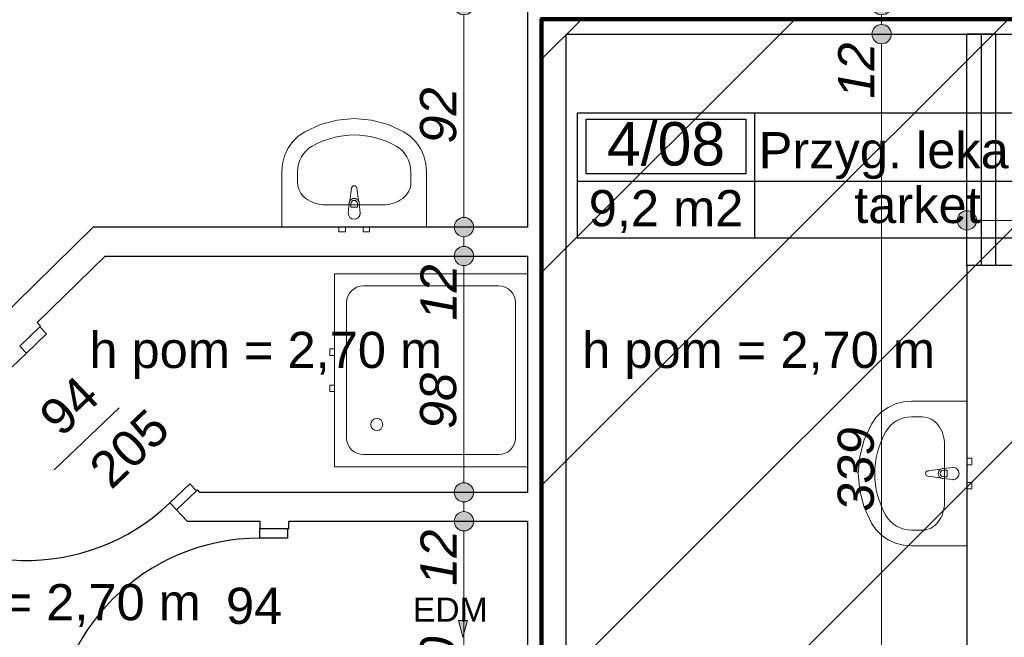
# Model space of a CAD drawing. Header units: millimetres. Extents: x -170998 to -45998, y 10557 to 52557.
# Tile 49 of 92: x -137142 to -133063, y 36118 to 38679. Entities that reach past the tile are written whole.
import ezdxf
from ezdxf.enums import TextEntityAlignment as Align

# ---------------------------------------------------------------- set-up
doc = ezdxf.new("R2010")
doc.units = ezdxf.units.MM
doc.header["$MEASUREMENT"] = 0
for name, color, linetype in [('Belka', 7, 'Continuous'), ('Drzwi', 7, 'Continuous'), ('Linia', 7, 'Continuous'), ('Obiekt', 7, 'Continuous'), ('Strefa', 7, 'Continuous'), ('Tekst', 7, 'Continuous'), ('Wymiary', 7, 'Continuous'), ('Ściana', 7, 'Continuous')]:
    doc.layers.add(name, color=color, linetype=linetype)
doc.styles.add('Arial', font='txt')
doc.styles.add('Times new roman', font='txt')
doc.dimstyles.new('GENERATED_STYLE__1', dxfattribs={"dimtxt": 150, "dimasz": 152, "dimexe": 0.18, "dimexo": 0, "dimgap": 0.09, "dimtad": 1, "dimtih": 1, "dimtoh": 1, "dimlfac": 0.1, "dimzin": 0, "dimdsep": 46, "dimtxsty": 'Arial', "dimblk": 'ARROWHEAD_11', "dimblk1": 'ARROWHEAD_11', "dimblk2": 'ARROWHEAD_11', "dimcen": 0.09, "dimclrd": 114, "dimclre": 114, "dimclrt": 114, "dimazin": 0, "dimtfac": 1, "dimtdec": 4, "dimtmove": 0, "dimatfit": 3, "dimfxl": 1, "dimtolj": 1, "dimtzin": 0, "dimarcsym": 0})
doc.dimstyles.new('GENERATED_STYLE__2', dxfattribs={"dimtxt": 150, "dimasz": 152, "dimexe": 0.18, "dimexo": 0, "dimgap": 0.09, "dimtad": 1, "dimlfac": 0.1, "dimzin": 0, "dimdsep": 46, "dimtxsty": 'Arial', "dimblk": 'ARROWHEAD_11', "dimblk1": 'ARROWHEAD_11', "dimblk2": 'ARROWHEAD_11', "dimcen": 0.09, "dimclrd": 114, "dimclre": 114, "dimclrt": 114, "dimazin": 0, "dimtfac": 1, "dimtdec": 4, "dimtmove": 0, "dimatfit": 3, "dimfxl": 1, "dimtolj": 1, "dimtzin": 0, "dimarcsym": 0})

# ---------------------------------------------------------------- blocks, each defined once
blk = doc.blocks.new('Przyg. lekarzy_4_08_8', base_point=(-134097.5, 38009.7))
at = {"layer": 'Strefa'}
for p, q in [((-134831.6, 38292.6), (-132748.2, 38292.6)), ((-134831.6, 37774), (-134831.6, 38292.6)), ((-134794.9, 38266.6), (-134134.2, 38266.6)), ((-134794.9, 38040.3), (-134794.9, 38266.6)), ((-134134.2, 38266.6), (-134134.2, 38040.3)), ((-134097.5, 38292.6), (-134097.5, 37774)), ((-132748.2, 38292.6), (-132748.2, 37774)), ((-134134.2, 38040.3), (-134794.9, 38040.3)), ((-134831.6, 38009.7), (-132748.2, 38009.7)), ((-132748.2, 37774), (-134831.6, 37774))]:
    blk.add_line(p, q, dxfattribs=at)
at = {"layer": 'Strefa', "style": 'Arial'}
for tag, height, p in [('ROOM_NUMBER', 180, (-134464.5, 38164.6)), ('ROOM_NAME', 150, (-133422.9, 38138.1)), ('floor_f', 150, (-133422.9, 37911)), ('ROOM_CALC_AREA', 150, (-134464.5, 37897.6))]:
    blk.add_attdef(tag, text='', height=height, dxfattribs=at).set_placement(p, align=Align.MIDDLE_CENTER)
blk = doc.blocks.new('*D338')
at = {"layer": 'Wymiary', "linetype": 'Continuous', "lineweight": 13}
for points in [[(-133531.4, 38619.3), (-133534.4, 38634.6), (-133543.1, 38647.6), (-133556.1, 38656.3), (-133571.4, 38659.3), (-133586.7, 38656.3), (-133599.7, 38647.6), (-133608.4, 38634.6), (-133611.4, 38619.3), (-133608.4, 38604), (-133599.7, 38591), (-133586.7, 38582.4), (-133571.4, 38579.3), (-133556.1, 38582.4), (-133543.1, 38591), (-133534.4, 38604)], [(-133531.4, 35229.3), (-133534.4, 35244.6), (-133543.1, 35257.6), (-133556.1, 35266.3), (-133571.4, 35269.3), (-133586.7, 35266.3), (-133599.7, 35257.6), (-133608.4, 35244.6), (-133611.4, 35229.3), (-133608.4, 35214), (-133599.7, 35201), (-133586.7, 35192.4), (-133571.4, 35189.3), (-133556.1, 35192.4), (-133543.1, 35201), (-133534.4, 35214)]]:
    blk.add_hatch(color=114, dxfattribs=at).paths.add_polyline_path(points)
at = {"layer": 'Wymiary', "color": 114, "lineweight": 13}
for p, q in [((-133611.4, 38619.3), (-133721.4, 38619.3)), ((-133421.4, 38619.3), (-133531.4, 38619.3)), ((-133571.4, 35269.3), (-133571.4, 38579.3)), ((-133611.4, 35229.3), (-133721.4, 35229.3)), ((-133421.4, 35229.3), (-133531.4, 35229.3)), ((-133571.4, 35149.3), (-133571.4, 35189.3))]:
    blk.add_line(p, q, dxfattribs=at)
for centre in [(-133571.4, 38619.3), (-133571.4, 35229.3)]:
    blk.add_circle(centre, 40, dxfattribs=at)
at = {"layer": 'Wymiary', "color": 114, "lineweight": 13, "char_height": 150, "attachment_point": 7, "rotation": 90, "style": 'Arial'}
for s, insert in [('\\A1;{\\fArial|b0|i1|c238|p38;12}', (-133601.4, 38351.7)), ('\\A1;{\\fArial|b0|i1|c238|p38;339}', (-133601.4, 36639.7))]:
    blk.add_mtext(s, dxfattribs=dict(at, insert=insert))
blk = doc.blocks.new('ARROWHEAD_11')
at = {"color": 0, "linetype": 'Continuous', "lineweight": 0}
blk.add_line((0, 0), (-1, 0), dxfattribs=at)
at = {"color": 0, "linetype": 'Continuous', "lineweight": 0, "const_width": 0.25, "flags": 128}
blk.add_lwpolyline([(-0.125, 0, 1), (0.125, 0, 1)], format="xyb", close=True, dxfattribs=at)
blk = doc.blocks.new('*D339')
at = {"layer": 'Wymiary', "linetype": 'Continuous', "lineweight": 13}
for points in [[(-133531.4, 38739.3), (-133534.4, 38754.6), (-133543.1, 38767.6), (-133556.1, 38776.3), (-133571.4, 38779.3), (-133586.7, 38776.3), (-133599.7, 38767.6), (-133608.4, 38754.6), (-133611.4, 38739.3), (-133608.4, 38724), (-133599.7, 38711), (-133586.7, 38702.4), (-133571.4, 38699.3), (-133556.1, 38702.4), (-133543.1, 38711), (-133534.4, 38724)], [(-133531.4, 38619.3), (-133534.4, 38634.6), (-133543.1, 38647.6), (-133556.1, 38656.3), (-133571.4, 38659.3), (-133586.7, 38656.3), (-133599.7, 38647.6), (-133608.4, 38634.6), (-133611.4, 38619.3), (-133608.4, 38604), (-133599.7, 38591), (-133586.7, 38582.4), (-133571.4, 38579.3), (-133556.1, 38582.4), (-133543.1, 38591), (-133534.4, 38604)]]:
    blk.add_hatch(color=114, dxfattribs=at).paths.add_polyline_path(points)
at = {"layer": 'Wymiary', "color": 114, "lineweight": 13}
for p, q in [((-133611.4, 38739.3), (-133721.4, 38739.3)), ((-133421.4, 38739.3), (-133531.4, 38739.3)), ((-133571.4, 38659.3), (-133571.4, 38699.3)), ((-133611.4, 38619.3), (-133721.4, 38619.3)), ((-133421.4, 38619.3), (-133531.4, 38619.3))]:
    blk.add_line(p, q, dxfattribs=at)
for centre in [(-133571.4, 38739.3), (-133571.4, 38619.3)]:
    blk.add_circle(centre, 40, dxfattribs=at)
blk = doc.blocks.new('*D343')
at = {"layer": 'Wymiary', "linetype": 'Continuous', "lineweight": 13}
for points in [[(-135261.9, 36599.3), (-135264.9, 36614.6), (-135273.6, 36627.6), (-135286.6, 36636.3), (-135301.9, 36639.3), (-135317.2, 36636.3), (-135330.2, 36627.6), (-135338.8, 36614.6), (-135341.9, 36599.3), (-135338.8, 36584), (-135330.2, 36571), (-135317.2, 36562.4), (-135301.9, 36559.3), (-135286.6, 36562.4), (-135273.6, 36571), (-135264.9, 36584)], [(-135261.9, 35499.3), (-135264.9, 35514.6), (-135273.6, 35527.6), (-135286.6, 35536.3), (-135301.9, 35539.3), (-135317.2, 35536.3), (-135330.2, 35527.6), (-135338.8, 35514.6), (-135341.9, 35499.3), (-135338.8, 35484), (-135330.2, 35471), (-135317.2, 35462.4), (-135301.9, 35459.3), (-135286.6, 35462.4), (-135273.6, 35471), (-135264.9, 35484)]]:
    blk.add_hatch(color=114, dxfattribs=at).paths.add_polyline_path(points)
at = {"layer": 'Wymiary', "color": 114, "lineweight": 13}
for p, q in [((-135341.9, 36599.3), (-135451.9, 36599.3)), ((-135151.9, 36599.3), (-135261.9, 36599.3)), ((-135301.9, 35539.3), (-135301.9, 36559.3)), ((-135341.9, 35499.3), (-135451.9, 35499.3)), ((-135151.9, 35499.3), (-135261.9, 35499.3))]:
    blk.add_line(p, q, dxfattribs=at)
for centre in [(-135301.9, 36599.3), (-135301.9, 35499.3)]:
    blk.add_circle(centre, 40, dxfattribs=at)
at = {"layer": 'Wymiary', "color": 114, "lineweight": 13, "char_height": 150, "attachment_point": 7, "rotation": 90, "style": 'Arial'}
for s, insert in [('\\A1;{\\fArial|b0|i1|c238|p38;12}', (-135331.9, 36331.7)), ('\\A1;{\\fArial|b0|i1|c238|p38;110}', (-135331.9, 35772.3))]:
    blk.add_mtext(s, dxfattribs=dict(at, insert=insert))
blk = doc.blocks.new('*D344')
at = {"layer": 'Wymiary', "linetype": 'Continuous', "lineweight": 13}
for points in [[(-135261.9, 36719.3), (-135264.9, 36734.6), (-135273.6, 36747.6), (-135286.6, 36756.3), (-135301.9, 36759.3), (-135317.2, 36756.3), (-135330.2, 36747.6), (-135338.8, 36734.6), (-135341.9, 36719.3), (-135338.8, 36704), (-135330.2, 36691), (-135317.2, 36682.4), (-135301.9, 36679.3), (-135286.6, 36682.4), (-135273.6, 36691), (-135264.9, 36704)], [(-135261.9, 36599.3), (-135264.9, 36614.6), (-135273.6, 36627.6), (-135286.6, 36636.3), (-135301.9, 36639.3), (-135317.2, 36636.3), (-135330.2, 36627.6), (-135338.8, 36614.6), (-135341.9, 36599.3), (-135338.8, 36584), (-135330.2, 36571), (-135317.2, 36562.4), (-135301.9, 36559.3), (-135286.6, 36562.4), (-135273.6, 36571), (-135264.9, 36584)]]:
    blk.add_hatch(color=114, dxfattribs=at).paths.add_polyline_path(points)
at = {"layer": 'Wymiary', "color": 114, "lineweight": 13}
for p, q in [((-135341.9, 36719.3), (-135451.9, 36719.3)), ((-135151.9, 36719.3), (-135261.9, 36719.3)), ((-135301.9, 36639.3), (-135301.9, 36679.3)), ((-135341.9, 36599.3), (-135451.9, 36599.3)), ((-135151.9, 36599.3), (-135261.9, 36599.3))]:
    blk.add_line(p, q, dxfattribs=at)
for centre in [(-135301.9, 36719.3), (-135301.9, 36599.3)]:
    blk.add_circle(centre, 40, dxfattribs=at)
blk = doc.blocks.new('*D345')
at = {"layer": 'Wymiary', "linetype": 'Continuous', "lineweight": 13}
for points in [[(-135261.9, 37699.3), (-135264.9, 37714.6), (-135273.6, 37727.6), (-135286.6, 37736.3), (-135301.9, 37739.3), (-135317.2, 37736.3), (-135330.2, 37727.6), (-135338.8, 37714.6), (-135341.9, 37699.3), (-135338.8, 37684), (-135330.2, 37671), (-135317.2, 37662.4), (-135301.9, 37659.3), (-135286.6, 37662.4), (-135273.6, 37671), (-135264.9, 37684)], [(-135261.9, 36719.3), (-135264.9, 36734.6), (-135273.6, 36747.6), (-135286.6, 36756.3), (-135301.9, 36759.3), (-135317.2, 36756.3), (-135330.2, 36747.6), (-135338.8, 36734.6), (-135341.9, 36719.3), (-135338.8, 36704), (-135330.2, 36691), (-135317.2, 36682.4), (-135301.9, 36679.3), (-135286.6, 36682.4), (-135273.6, 36691), (-135264.9, 36704)]]:
    blk.add_hatch(color=114, dxfattribs=at).paths.add_polyline_path(points)
at = {"layer": 'Wymiary', "color": 114, "lineweight": 13}
for p, q in [((-135341.9, 37699.3), (-135451.9, 37699.3)), ((-135151.9, 37699.3), (-135261.9, 37699.3)), ((-135301.9, 36759.3), (-135301.9, 37659.3)), ((-135341.9, 36719.3), (-135451.9, 36719.3)), ((-135151.9, 36719.3), (-135261.9, 36719.3))]:
    blk.add_line(p, q, dxfattribs=at)
for centre in [(-135301.9, 37699.3), (-135301.9, 36719.3)]:
    blk.add_circle(centre, 40, dxfattribs=at)
at = {"layer": 'Wymiary', "color": 114, "lineweight": 13, "char_height": 150, "attachment_point": 7, "rotation": 90, "style": 'Arial'}
for s, insert in [('\\A1;{\\fArial|b0|i1|c238|p38;12}', (-135331.9, 37431.7)), ('\\A1;{\\fArial|b0|i1|c238|p38;98}', (-135331.9, 36981.7))]:
    blk.add_mtext(s, dxfattribs=dict(at, insert=insert))
blk = doc.blocks.new('*D346')
at = {"layer": 'Wymiary', "linetype": 'Continuous', "lineweight": 13}
for points in [[(-135261.9, 37819.3), (-135264.9, 37834.6), (-135273.6, 37847.6), (-135286.6, 37856.3), (-135301.9, 37859.3), (-135317.2, 37856.3), (-135330.2, 37847.6), (-135338.8, 37834.6), (-135341.9, 37819.3), (-135338.8, 37804), (-135330.2, 37791), (-135317.2, 37782.4), (-135301.9, 37779.3), (-135286.6, 37782.4), (-135273.6, 37791), (-135264.9, 37804)], [(-135261.9, 37699.3), (-135264.9, 37714.6), (-135273.6, 37727.6), (-135286.6, 37736.3), (-135301.9, 37739.3), (-135317.2, 37736.3), (-135330.2, 37727.6), (-135338.8, 37714.6), (-135341.9, 37699.3), (-135338.8, 37684), (-135330.2, 37671), (-135317.2, 37662.4), (-135301.9, 37659.3), (-135286.6, 37662.4), (-135273.6, 37671), (-135264.9, 37684)]]:
    blk.add_hatch(color=114, dxfattribs=at).paths.add_polyline_path(points)
at = {"layer": 'Wymiary', "color": 114, "lineweight": 13}
for p, q in [((-135341.9, 37819.3), (-135451.9, 37819.3)), ((-135151.9, 37819.3), (-135261.9, 37819.3)), ((-135301.9, 37739.3), (-135301.9, 37779.3)), ((-135341.9, 37699.3), (-135451.9, 37699.3)), ((-135151.9, 37699.3), (-135261.9, 37699.3))]:
    blk.add_line(p, q, dxfattribs=at)
for centre in [(-135301.9, 37819.3), (-135301.9, 37699.3)]:
    blk.add_circle(centre, 40, dxfattribs=at)
blk = doc.blocks.new('*D347')
at = {"layer": 'Wymiary', "linetype": 'Continuous', "lineweight": 13}
for points in [[(-135261.9, 38739.3), (-135264.9, 38754.6), (-135273.6, 38767.6), (-135286.6, 38776.3), (-135301.9, 38779.3), (-135317.2, 38776.3), (-135330.2, 38767.6), (-135338.8, 38754.6), (-135341.9, 38739.3), (-135338.8, 38724), (-135330.2, 38711), (-135317.2, 38702.4), (-135301.9, 38699.3), (-135286.6, 38702.4), (-135273.6, 38711), (-135264.9, 38724)], [(-135261.9, 37819.3), (-135264.9, 37834.6), (-135273.6, 37847.6), (-135286.6, 37856.3), (-135301.9, 37859.3), (-135317.2, 37856.3), (-135330.2, 37847.6), (-135338.8, 37834.6), (-135341.9, 37819.3), (-135338.8, 37804), (-135330.2, 37791), (-135317.2, 37782.4), (-135301.9, 37779.3), (-135286.6, 37782.4), (-135273.6, 37791), (-135264.9, 37804)]]:
    blk.add_hatch(color=114, dxfattribs=at).paths.add_polyline_path(points)
at = {"layer": 'Wymiary', "color": 114, "lineweight": 13}
for p, q in [((-135301.9, 38779.3), (-135301.9, 38819.3)), ((-135341.9, 38739.3), (-135451.9, 38739.3)), ((-135151.9, 38739.3), (-135261.9, 38739.3)), ((-135301.9, 37859.3), (-135301.9, 38699.3)), ((-135341.9, 37819.3), (-135451.9, 37819.3)), ((-135151.9, 37819.3), (-135261.9, 37819.3))]:
    blk.add_line(p, q, dxfattribs=at)
for centre in [(-135301.9, 38739.3), (-135301.9, 37819.3)]:
    blk.add_circle(centre, 40, dxfattribs=at)
at = {"layer": 'Wymiary', "color": 114, "lineweight": 13, "insert": (-135331.9, 38165.5), "char_height": 150, "attachment_point": 7, "rotation": 90, "style": 'Arial'}
blk.add_mtext('\\A1;{\\fArial|b0|i1|c238|p38;92}', dxfattribs=at)
blk = doc.blocks.new('*D356')
at = {"layer": 'Wymiary', "linetype": 'Continuous', "lineweight": 13}
for points in [[(-135988, 35724.3), (-135991.1, 35739.6), (-135999.7, 35752.6), (-136012.7, 35761.3), (-136028, 35764.3), (-136043.3, 35761.3), (-136056.3, 35752.6), (-136065, 35739.6), (-136068, 35724.3), (-136065, 35709), (-136056.3, 35696), (-136043.3, 35687.4), (-136028, 35684.3), (-136012.7, 35687.4), (-135999.7, 35696), (-135991.1, 35709)], [(-134998, 35724.3), (-135001.1, 35739.6), (-135009.7, 35752.6), (-135022.7, 35761.3), (-135038, 35764.3), (-135053.3, 35761.3), (-135066.3, 35752.6), (-135075, 35739.6), (-135078, 35724.3), (-135075, 35709), (-135066.3, 35696), (-135053.3, 35687.4), (-135038, 35684.3), (-135022.7, 35687.4), (-135009.7, 35696), (-135001.1, 35709)]]:
    blk.add_hatch(color=114, dxfattribs=at).paths.add_polyline_path(points)
at = {"layer": 'Wymiary', "color": 114, "lineweight": 13}
for p, q in [((-136028, 35764.3), (-136028, 35874.3)), ((-135038, 35764.3), (-135038, 35874.3)), ((-135988, 35724.3), (-135078, 35724.3)), ((-136028, 35574.3), (-136028, 35684.3)), ((-135038, 35574.3), (-135038, 35684.3))]:
    blk.add_line(p, q, dxfattribs=at)
for centre in [(-136028, 35724.3), (-135038, 35724.3)]:
    blk.add_circle(centre, 40, dxfattribs=at)
at = {"layer": 'Wymiary', "color": 114, "lineweight": 13, "char_height": 150, "attachment_point": 7, "style": 'Arial'}
for s, insert in [('\\A1;{\\fArial|b0|i1|c238|p38;99}', (-135760.7, 35754.3)), ('\\A1;{\\fArial|b0|i1|c238|p38;16}', (-135305.7, 35754.3))]:
    blk.add_mtext(s, dxfattribs=dict(at, insert=insert))
blk = doc.blocks.new('*D357')
at = {"layer": 'Wymiary', "linetype": 'Continuous', "lineweight": 13}
for points in [[(-134998, 35724.3), (-135001.1, 35739.6), (-135009.7, 35752.6), (-135022.7, 35761.3), (-135038, 35764.3), (-135053.3, 35761.3), (-135066.3, 35752.6), (-135075, 35739.6), (-135078, 35724.3), (-135075, 35709), (-135066.3, 35696), (-135053.3, 35687.4), (-135038, 35684.3), (-135022.7, 35687.4), (-135009.7, 35696), (-135001.1, 35709)], [(-134838, 35724.3), (-134841.1, 35739.6), (-134849.7, 35752.6), (-134862.7, 35761.3), (-134878, 35764.3), (-134893.3, 35761.3), (-134906.3, 35752.6), (-134915, 35739.6), (-134918, 35724.3), (-134915, 35709), (-134906.3, 35696), (-134893.3, 35687.4), (-134878, 35684.3), (-134862.7, 35687.4), (-134849.7, 35696), (-134841.1, 35709)]]:
    blk.add_hatch(color=114, dxfattribs=at).paths.add_polyline_path(points)
at = {"layer": 'Wymiary', "color": 114, "lineweight": 13}
for p, q in [((-135038, 35764.3), (-135038, 35874.3)), ((-134878, 35764.3), (-134878, 35874.3)), ((-134998, 35724.3), (-134918, 35724.3)), ((-135038, 35574.3), (-135038, 35684.3)), ((-134878, 35574.3), (-134878, 35684.3))]:
    blk.add_line(p, q, dxfattribs=at)
for centre in [(-135038, 35724.3), (-134878, 35724.3)]:
    blk.add_circle(centre, 40, dxfattribs=at)
blk = doc.blocks.new('*D358')
at = {"layer": 'Wymiary', "linetype": 'Continuous', "lineweight": 13}
for points in [[(-134838, 35724.3), (-134841.1, 35739.6), (-134849.7, 35752.6), (-134862.7, 35761.3), (-134878, 35764.3), (-134893.3, 35761.3), (-134906.3, 35752.6), (-134915, 35739.6), (-134918, 35724.3), (-134915, 35709), (-134906.3, 35696), (-134893.3, 35687.4), (-134878, 35684.3), (-134862.7, 35687.4), (-134849.7, 35696), (-134841.1, 35709)], [(-133178, 35724.3), (-133181.1, 35739.6), (-133189.7, 35752.6), (-133202.7, 35761.3), (-133218, 35764.3), (-133233.3, 35761.3), (-133246.3, 35752.6), (-133255, 35739.6), (-133258, 35724.3), (-133255, 35709), (-133246.3, 35696), (-133233.3, 35687.4), (-133218, 35684.3), (-133202.7, 35687.4), (-133189.7, 35696), (-133181.1, 35709)]]:
    blk.add_hatch(color=114, dxfattribs=at).paths.add_polyline_path(points)
at = {"layer": 'Wymiary', "color": 114, "lineweight": 13}
for p, q in [((-134878, 35764.3), (-134878, 35874.3)), ((-133218, 35764.3), (-133218, 35874.3)), ((-134838, 35724.3), (-133258, 35724.3)), ((-134878, 35574.3), (-134878, 35684.3)), ((-133218, 35574.3), (-133218, 35684.3))]:
    blk.add_line(p, q, dxfattribs=at)
for centre in [(-134878, 35724.3), (-133218, 35724.3)]:
    blk.add_circle(centre, 40, dxfattribs=at)
at = {"layer": 'Wymiary', "color": 114, "lineweight": 13, "char_height": 150, "attachment_point": 7, "style": 'Arial'}
for s, insert in [('\\A1;{\\fArial|b0|i1|c238|p38;166}', (-134332.6, 35754.3)), ('\\A1;{\\fArial|b0|i1|c238|p38;21}', (-133485.7, 35754.3))]:
    blk.add_mtext(s, dxfattribs=dict(at, insert=insert))
blk = doc.blocks.new('*D368')
at = {"layer": 'Wymiary', "linetype": 'Continuous', "lineweight": 13}
for points in [[(-133178, 37846.9), (-133181.1, 37862.2), (-133189.7, 37875.2), (-133202.7, 37883.9), (-133218, 37886.9), (-133233.3, 37883.9), (-133246.3, 37875.2), (-133255, 37862.2), (-133258, 37846.9), (-133255, 37831.6), (-133246.3, 37818.6), (-133233.3, 37809.9), (-133218, 37806.9), (-133202.7, 37809.9), (-133189.7, 37818.6), (-133181.1, 37831.6)], [(-130408, 37846.9), (-130411.1, 37862.2), (-130419.7, 37875.2), (-130432.7, 37883.9), (-130448, 37886.9), (-130463.3, 37883.9), (-130476.3, 37875.2), (-130485, 37862.2), (-130488, 37846.9), (-130485, 37831.6), (-130476.3, 37818.6), (-130463.3, 37809.9), (-130448, 37806.9), (-130432.7, 37809.9), (-130419.7, 37818.6), (-130411.1, 37831.6)]]:
    blk.add_hatch(color=114, dxfattribs=at).paths.add_polyline_path(points)
at = {"layer": 'Wymiary', "color": 114, "lineweight": 13}
for p, q in [((-133218, 37886.9), (-133218, 37996.9)), ((-130448, 37886.9), (-130448, 37996.9)), ((-133298, 37846.9), (-133258, 37846.9)), ((-133178, 37846.9), (-130488, 37846.9)), ((-130408, 37846.9), (-130368, 37846.9)), ((-133218, 37696.9), (-133218, 37806.9)), ((-130448, 37696.9), (-130448, 37806.9))]:
    blk.add_line(p, q, dxfattribs=at)
for centre in [(-133218, 37846.9), (-130448, 37846.9)]:
    blk.add_circle(centre, 40, dxfattribs=at)
at = {"layer": 'Wymiary', "color": 114, "lineweight": 13, "insert": (-132003.8, 37876.9), "char_height": 150, "attachment_point": 7, "style": 'Arial'}
blk.add_mtext('\\A1;{\\fArial|b0|i1|c238|p38;277}', dxfattribs=at)

msp = doc.modelspace()

# ---------------------------------------------------------------- hatches: boundary and pattern name
at = {"true_color": 0xffbcbc}
h = msp.add_hatch(dxfattribs=at)
h.set_pattern_fill('ANSI31', color=254, scale=5000)
h.set_pattern_definition([(45, (-134979.9, 34979.5), (-441.942, 441.942), [])])
h.paths.add_polyline_path([(-134979.915, 34979.494), (-134979.915, 38682.097), (-133018.834, 38682.097), (-133018.834, 42723.283), (-130265.74, 42723.283), (-121988.622, 42256.621), (-118317.974, 41864.766), (-118317.974, 34979.494), (-131221.067, 34979.494), (-131221.067, 37562.034), (-133014.082, 37562.034), (-133014.082, 34979.494)])
h.paths.add_polyline_path([(-97189.858, 34512.999), (-94368.923, 34512.999), (-94368.923, 31361.241), (-97189.858, 31361.241)])
at = {"layer": 'Linia', "linetype": 'Continuous', "lineweight": 13}
msp.add_hatch(color=150, dxfattribs=at).paths.add_polyline_path([(-135305.862, 36118.213), (-135287.018, 36188.164), (-135324.518, 36188.214)])

# ---------------------------------------------------------------- linework, layer by layer
at = {"color": 10, "lineweight": 100}
msp.add_lwpolyline([(-134979.915, 34979.494), (-134979.915, 38682.097), (-133018.834, 38682.097), (-133018.834, 42723.283), (-130265.74, 42723.283), (-121988.622, 42256.621), (-118317.974, 41864.766), (-118317.974, 34979.494), (-131221.067, 34979.494), (-131221.067, 37562.034), (-133014.082, 37562.034), (-133014.082, 34979.494), (-134979.915, 34979.494)], dxfattribs=at)
at = {"layer": 'Belka'}
for p, q in [((-133098.019, 38619.32), (-133218.019, 38619.32)), ((-133218.019, 37659.32), (-133218.019, 38619.32)), ((-133158.019, 37659.32), (-133158.019, 38619.32)), ((-133098.019, 37659.32), (-133098.019, 38619.32)), ((-133098.019, 37659.32), (-133218.019, 37659.32))]:
    msp.add_line(p, q, dxfattribs=at)
at = {"layer": 'Drzwi'}
for p, q in [((-137059.309, 37405.474), (-137142.451, 37326.024)), ((-137142.451, 37326.024), (-137059.309, 37405.474)), ((-137114.816, 37297.105), (-137031.674, 37376.555)), ((-137031.674, 37376.555), (-137059.309, 37405.474)), ((-137114.816, 37297.105), (-137736.577, 36702.955)), ((-137142.451, 37326.024), (-137114.816, 37297.105)), ((-136437.524, 36754.795), (-136520.667, 36675.345)), ((-136493.032, 36646.425), (-136409.889, 36725.876)), ((-136493.032, 36646.425), (-136409.889, 36725.876)), ((-136409.889, 36725.876), (-136437.524, 36754.795)), ((-136520.667, 36675.345), (-136493.032, 36646.425)), ((-136148.018, 36529.32), (-136148.018, 36569.32)), ((-136148.018, 36569.32), (-136033.018, 36569.32)), ((-136148.018, 36569.32), (-136033.018, 36569.32)), ((-136033.018, 36569.32), (-136033.018, 36529.32)), ((-136033.018, 36529.32), (-136148.018, 36529.32))]:
    msp.add_line(p, q, dxfattribs=at)
for centre, start, end in [((-137114.816, 37297.105), 223.699169, 313.699169), ((-136148.018, 35669.32), 90, 180)]:
    msp.add_arc(centre, 860, start, end, dxfattribs=at)
at = {"layer": 'Linia', "color": 150, "lineweight": 13}
for p, q in [((-135305.676, 36257.104), (-135305.768, 36188.189)), ((-135305.862, 36118.213), (-135324.518, 36188.214)), ((-135324.518, 36188.214), (-135287.018, 36188.164)), ((-135305.862, 36118.213), (-135287.018, 36188.164))]:
    msp.add_line(p, q, dxfattribs=at)
at = {"layer": 'Obiekt', "color": 8, "lineweight": 5}
for p, q in [((-135756.411, 38269.307), (-135827.373, 38263.151)), ((-135685.45, 38263.151), (-135756.411, 38269.307)), ((-135896.393, 38244.853), (-135961.585, 38214.911)), ((-135827.373, 38263.151), (-135896.393, 38244.853)), ((-135616.429, 38244.853), (-135685.45, 38263.151)), ((-135551.237, 38214.911), (-135616.429, 38244.853)), ((-135988.563, 38196.181), (-136011.921, 38172.727)), ((-135961.585, 38214.911), (-135988.563, 38196.181)), ((-135524.259, 38196.181), (-135551.237, 38214.911)), ((-135500.902, 38172.727), (-135524.259, 38196.181)), ((-136030.91, 38145.301), (-136044.924, 38114.778)), ((-136011.921, 38172.727), (-136030.91, 38145.301)), ((-135481.913, 38145.301), (-135500.902, 38172.727)), ((-135467.898, 38114.778), (-135481.913, 38145.301)), ((-136044.924, 38114.778), (-136053.516, 38082.133)), ((-135459.306, 38082.133), (-135467.898, 38114.778)), ((-136053.516, 38082.133), (-136056.411, 38048.411)), ((-135456.411, 38048.411), (-135459.306, 38082.133)), ((-136056.411, 38048.411), (-136056.411, 37819.32)), ((-135991.194, 38002.593), (-135991.194, 38048.411)), ((-135521.629, 38002.593), (-135521.629, 38048.411)), ((-135456.411, 37819.32), (-135456.411, 38048.411)), ((-135767.511, 37981.039), (-135774.141, 37928.105)), ((-135738.682, 37928.105), (-135745.311, 37981.039)), ((-135875.237, 37911.639), (-135637.585, 37911.639)), ((-135777.411, 37918.591), (-135781.411, 37876.639)), ((-135770.011, 37901.549), (-135770.011, 37916.42)), ((-135742.811, 37901.549), (-135770.011, 37901.549)), ((-135742.811, 37916.42), (-135742.811, 37901.549)), ((-135731.411, 37876.639), (-135735.411, 37918.591)), ((-136056.411, 37819.32), (-135456.411, 37819.32)), ((-135792.911, 37819.32), (-135819.911, 37819.32)), ((-135819.911, 37819.32), (-135819.911, 37799.32)), ((-135792.911, 37799.32), (-135792.911, 37819.32)), ((-135692.911, 37819.32), (-135719.911, 37819.32)), ((-135719.911, 37819.32), (-135719.911, 37799.32)), ((-135692.911, 37799.32), (-135692.911, 37819.32)), ((-135819.911, 37799.32), (-135792.911, 37799.32)), ((-135719.911, 37799.32), (-135692.911, 37799.32)), ((-135038.018, 37625.667), (-135838.018, 37625.667)), ((-135838.018, 37625.667), (-135838.018, 36825.667)), ((-135038.018, 36825.667), (-135038.018, 37625.667)), ((-135158.018, 37575.667), (-135718.018, 37575.667)), ((-135788.018, 37505.667), (-135788.018, 36945.667)), ((-135088.018, 36945.667), (-135088.018, 37505.667)), ((-135838.018, 37314.167), (-135858.018, 37314.167)), ((-135858.018, 37314.167), (-135858.018, 37287.167)), ((-135858.018, 37287.167), (-135838.018, 37287.167)), ((-135838.018, 37287.167), (-135838.018, 37314.167)), ((-135838.018, 37164.167), (-135858.018, 37164.167)), ((-135858.018, 37164.167), (-135858.018, 37137.167)), ((-135838.018, 37137.167), (-135838.018, 37164.167)), ((-135858.018, 37137.167), (-135838.018, 37137.167)), ((-133543.999, 37071.735), (-133513.476, 37085.75)), ((-133513.476, 37085.75), (-133480.832, 37094.342)), ((-133480.832, 37094.342), (-133447.11, 37097.237)), ((-133447.11, 37097.237), (-133218.019, 37097.237)), ((-133218.019, 37097.237), (-133218.019, 36497.237)), ((-133594.879, 37029.389), (-133571.426, 37052.746)), ((-133571.426, 37052.746), (-133543.999, 37071.735)), ((-133643.551, 36937.219), (-133613.61, 37002.411)), ((-133613.61, 37002.411), (-133594.879, 37029.389)), ((-133401.291, 37032.019), (-133447.11, 37032.019)), ((-133661.85, 36868.198), (-133643.551, 36937.219)), ((-133310.337, 36916.063), (-133310.337, 36678.411)), ((-135718.018, 36875.667), (-135158.018, 36875.667)), ((-133668.005, 36797.237), (-133661.85, 36868.198)), ((-133218.019, 36860.737), (-133198.019, 36860.737)), ((-133218.019, 36833.737), (-133218.019, 36860.737)), ((-133198.019, 36860.737), (-133198.019, 36833.737)), ((-135838.018, 36825.667), (-135038.018, 36825.667)), ((-133661.85, 36726.275), (-133668.005, 36797.237)), ((-133379.737, 36808.337), (-133326.803, 36814.967)), ((-133317.29, 36818.237), (-133275.337, 36822.237)), ((-133300.247, 36810.837), (-133315.118, 36810.837)), ((-133300.247, 36783.637), (-133300.247, 36810.837)), ((-133198.019, 36833.737), (-133218.019, 36833.737)), ((-133326.803, 36779.507), (-133379.737, 36786.137)), ((-133275.337, 36772.237), (-133317.29, 36776.237)), ((-133315.118, 36783.637), (-133300.247, 36783.637)), ((-133218.019, 36760.737), (-133198.019, 36760.737)), ((-133218.019, 36733.737), (-133218.019, 36760.737)), ((-133198.019, 36760.737), (-133198.019, 36733.737)), ((-133643.551, 36657.255), (-133661.85, 36726.275)), ((-133198.019, 36733.737), (-133218.019, 36733.737)), ((-133613.61, 36592.063), (-133643.551, 36657.255)), ((-133594.879, 36565.085), (-133613.61, 36592.063)), ((-133571.426, 36541.728), (-133594.879, 36565.085)), ((-133401.291, 36562.454), (-133447.11, 36562.454)), ((-133543.999, 36522.738), (-133571.426, 36541.728)), ((-133513.476, 36508.724), (-133543.999, 36522.738)), ((-133480.832, 36500.132), (-133513.476, 36508.724)), ((-133447.11, 36497.237), (-133480.832, 36500.132)), ((-133218.019, 36497.237), (-133447.11, 36497.237))]:
    msp.add_line(p, q, dxfattribs=at)
at = {"layer": 'Obiekt'}
msp.add_line((-136999.482, 36812.555), (-136730.984, 37069.129), dxfattribs=at)
at = {"layer": 'Obiekt', "color": 8, "lineweight": 5}
msp.add_circle((-135663.018, 37000.667), 25, dxfattribs=at)
for centre, radius, start, end in [((-135756.411, 37979.648), 11.187, 7.138925, 172.861075), ((-135756.411, 37916.691), 21.086, 147.228975, 174.830393), ((-135756.411, 37916.691), 21.086, 32.771025, 147.228975), ((-135756.411, 37916.42), 13.6, 0, 180), ((-135756.411, 37916.691), 21.086, 5.169607, 32.771025), ((-135756.411, 37876.639), 25, 180, 0), ((-135718.018, 37505.667), 70, 90, 180), ((-135158.018, 37505.667), 70, 0, 90), ((-135718.018, 36945.667), 70, 180, 270), ((-135158.018, 36945.667), 70, 270, 0), ((-133378.347, 36797.237), 11.187, 97.138925, 262.861075), ((-133315.39, 36797.237), 21.086, 122.771025, 237.228975), ((-133315.118, 36797.237), 13.6, 90, 270), ((-133315.39, 36797.237), 21.086, 95.169607, 122.771025), ((-133275.337, 36797.237), 25, 270, 90), ((-133315.39, 36797.237), 21.086, 237.228975, 264.830393)]:
    msp.add_arc(centre, radius, start, end, dxfattribs=at)
for centre, major_axis, ratio, start_param, end_param in [((-135756.411, 37819.32), (0, 381.818), 0.95652174, 5.78621047, 6.78016015), ((-135875.263, 38048.411), (0, 121.2), 0.95652174, 0.49697483, 1.57079633), ((-135637.559, 38048.411), (0, 121.2), 0.95652174, 4.71238898, 5.78621048), ((-135875.107, 38002.593), (116.066, 0), 0.78364566, 3.14159265, 4.71238898), ((-135637.716, 38002.593), (116.066, 0), 0.78364566, 4.71238898, 6.28318531), ((-133447.11, 36916.089), (121.2, 0), 0.95652174, 1.57079633, 2.64461782), ((-133401.291, 36915.932), (0, 116.066), 0.78364566, 4.71238898, 6.28318531), ((-133218.019, 36797.237), (381.818, 0), 0.95652174, 2.64461781, 3.63856749), ((-133401.291, 36678.541), (0, 116.066), 0.78364566, 3.14159265, 4.71238898), ((-133447.11, 36678.385), (121.2, 0), 0.95652174, 3.63856748, 4.71238898)]:
    msp.add_ellipse(centre, major_axis=major_axis, ratio=ratio, start_param=start_param, end_param=end_param, dxfattribs=at)
for p in [(-135767.511, 37981.039), (-135777.411, 37918.591), (-135738.682, 37928.105), (-135731.411, 37876.639), (-133379.737, 36808.337), (-133317.29, 36818.237), (-133326.803, 36779.507), (-133275.337, 36772.237)]:
    msp.add_point(p, dxfattribs=at)
at = {"layer": 'Ściana'}
for p, q in [((-137059.309, 37405.474), (-137055.694, 37408.929)), ((-137142.451, 37326.024), (-137059.309, 37405.474)), ((-136493.032, 36646.425), (-136409.889, 36725.876)), ((-136409.889, 36725.876), (-136406.274, 36729.33)), ((-136148.018, 36569.32), (-136033.018, 36569.32)), ((-136033.018, 36569.32), (-136028.018, 36569.32))]:
    msp.add_line(p, q, dxfattribs=at)
at = {"layer": 'Ściana', "flags": 128}
for points in [[(-135038.018, 38739.32), (-135038.018, 37819.32)], [(-134878.018, 38619.32), (-132748.018, 38619.32)], [(-134878.018, 35229.32), (-134878.018, 38619.32)], [(-136838.018, 37819.32), (-137717.156, 36954.835)], [(-135038.018, 37819.32), (-136838.018, 37819.32)], [(-137069.511, 37423.388), (-136788.902, 37699.32)], [(-136788.902, 37699.32), (-135038.018, 37699.32)], [(-135038.018, 37699.32), (-135038.018, 36719.32)], [(-133218.019, 37659.32), (-133218.019, 35229.32)], [(-131368.019, 37659.32), (-133218.019, 37659.32)], [(-137055.694, 37408.929), (-137069.511, 37423.388)], [(-136396.709, 36719.32), (-136406.274, 36729.33)], [(-135038.018, 36719.32), (-136396.709, 36719.32)], [(-136493.032, 36646.425), (-136448.018, 36599.32)], [(-136448.018, 36599.32), (-136148.018, 36599.32)], [(-136148.018, 36599.32), (-136148.018, 36569.32)], [(-136028.018, 36599.32), (-135038.018, 36599.32)], [(-136028.018, 36569.32), (-136028.018, 36599.32)], [(-135038.018, 36599.32), (-135038.018, 35499.32)]]:
    msp.add_lwpolyline(points, dxfattribs=at)

# ---------------------------------------------------------------- block references
at = {"layer": 'Strefa'}
ref = msp.add_blockref('Przyg. lekarzy_4_08_8', (-134097.513, 38009.701), dxfattribs=at)
ref.add_attrib('ROOM_NAME', 'Przyg. lekarzy', dxfattribs={"color": 7, "height": 150, "style": 'Arial'}).set_placement((-133422.872, 38138.101), align=Align.MIDDLE_CENTER)
ref.add_attrib('ROOM_NUMBER', '4/08', dxfattribs={"color": 7, "height": 180, "style": 'Arial'}).set_placement((-134464.534, 38164.587), align=Align.MIDDLE_CENTER)
ref.add_attrib('ROOM_CALC_AREA', '9,2 m2', dxfattribs={"color": 7, "height": 150, "style": 'Arial'}).set_placement((-134464.534, 37897.647), align=Align.MIDDLE_CENTER)
ref.add_attrib('floor_f', 'tarket', dxfattribs={"color": 7, "height": 150, "style": 'Arial'}).set_placement((-133422.872, 37911.018), align=Align.MIDDLE_CENTER)

# ---------------------------------------------------------------- texts
at = {"layer": 'Obiekt', "char_height": 150, "attachment_point": 7, "rotation": 43.699169, "style": 'Arial'}
for s, insert in [('\\A1;{\\fArial|b0|i0|c238|p38;94}', (-136968.943, 36942.061)), ('\\A1;{\\fArial|b0|i0|c238|p38;205}', (-136761.681, 36725.168))]:
    msp.add_mtext(s, dxfattribs=dict(at, insert=insert))
at = {"layer": 'Obiekt', "insert": (-136287.845, 36171.852), "char_height": 150, "attachment_point": 7, "style": 'Arial'}
msp.add_mtext('\\A1;{\\fArial|b0|i0|c238|p38;94}', dxfattribs=at)
at = {"layer": 'Tekst', "char_height": 150, "attachment_point": 2, "style": 'Times new roman'}
for insert in [(-136123.019, 37384.931), (-134081.086, 37384.931), (-137122.798, 36338.867)]:
    msp.add_mtext('\\A1;{\\fArial|b0|i0|c0|p38;h pom = 2,70 m}', dxfattribs=dict(at, insert=insert))
at = {"layer": 'Tekst', "color": 151, "lineweight": 0, "insert": (-135358.545, 36283.012), "char_height": 100, "attachment_point": 2, "style": 'Times new roman'}
msp.add_mtext('\\A1;{\\fArial|b0|i0|c0|p38;EDM}', dxfattribs=at)

# ---------------------------------------------------------------- dimensions: what is measured, and where the dimension line sits
at = {"layer": 'Wymiary', "color": 114, "lineweight": 13}
for base, p1, p2, picture, middle in [((-135301.875, 38739.32), (-135938.018, 37819.32), (-135038.018, 38739.32), '*D347', (-135406.875, 38279.32)), ((-133571.396, 38739.32), (-134878.018, 38619.32), (-133238.018, 38739.32), '*D339', (-133676.396, 38465.491)), ((-133571.396, 38619.32), (-133178.018, 35229.32), (-134878.018, 38619.32), '*D338', (-133676.396, 36810.491)), ((-135301.875, 37819.32), (-135938.018, 37699.32), (-135938.018, 37819.32), '*D346', (-135406.875, 37545.491)), ((-135301.875, 37699.32), (-135800.354, 36719.32), (-135938.018, 37699.32), '*D345', (-135406.875, 37095.491)), ((-135301.875, 36719.32), (-135800.354, 36599.32), (-135800.354, 36719.32), '*D344', (-135406.875, 36445.491)), ((-135301.875, 36599.32), (-135288.018, 35499.32), (-135800.354, 36599.32), '*D343', (-135406.875, 35935.491))]:
    dim = msp.add_linear_dim(base=base, p1=p1, p2=p2, angle=90, dimstyle='GENERATED_STYLE__2', dxfattribs=at)
    dim.commit()
    dim.dimension.update_dxf_attribs({"geometry": picture, "text_midpoint": middle, "dimtype": 160, "text_rotation": 90})
for base, p1, p2, picture, middle in [((-130448.019, 37846.901), (-133218.019, 37659.32), (-130448.019, 37659.32), '*D368', (-131833.019, 37951.901)), ((-135038.018, 35724.323), (-136028.018, 35974.32), (-135038.018, 36984.32), '*D356', (-135646.847, 35829.323)), ((-134878.018, 35724.323), (-135038.018, 36984.32), (-134878.018, 36984.32), '*D357', (-135191.847, 35829.323)), ((-133218.019, 35724.323), (-134878.018, 36984.32), (-133218.019, 35229.32), '*D358', (-134161.848, 35829.323))]:
    dim = msp.add_linear_dim(base=base, p1=p1, p2=p2, dimstyle='GENERATED_STYLE__1', dxfattribs=at)
    dim.commit()
    dim.dimension.update_dxf_attribs({"geometry": picture, "text_midpoint": middle, "dimtype": 160})

doc.saveas('drawing.dxf')
